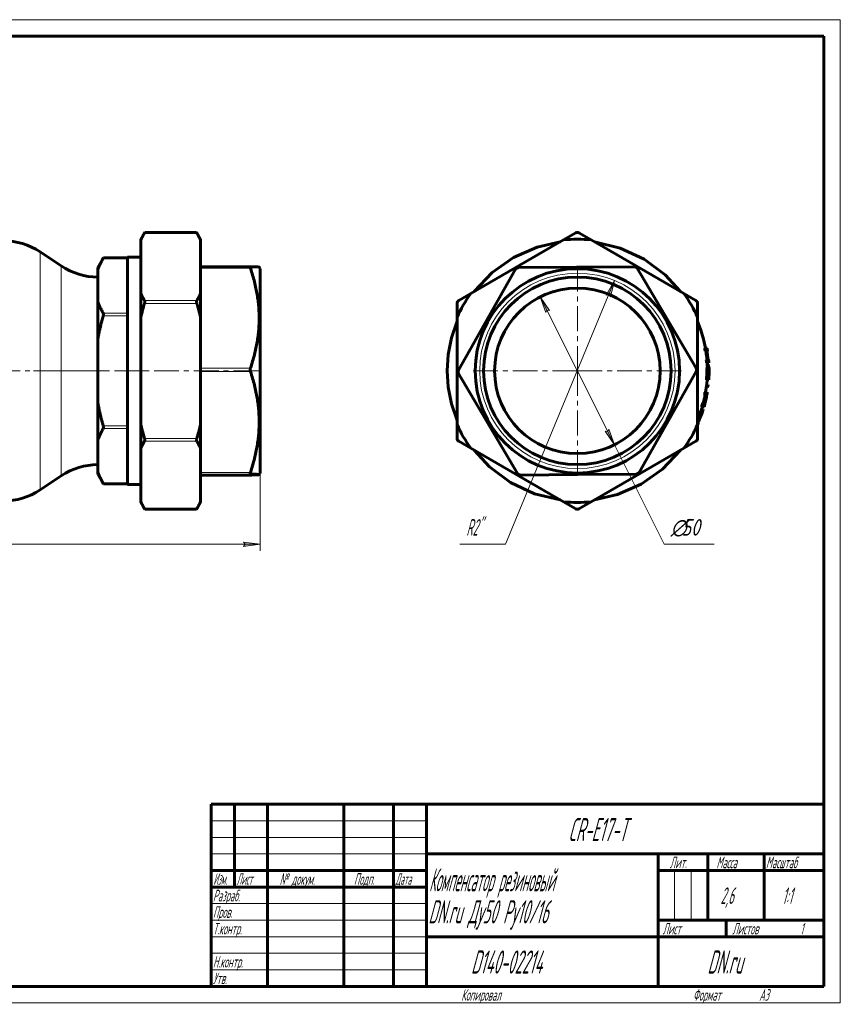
# Model space of a CAD drawing. Header units: millimetres. Extents: x 0 to 420, y 0 to 297.
# Tile 2 of 2: x 172 to 420, y 0 to 297. Entities that reach past the tile are written whole.
import ezdxf

# ---------------------------------------------------------------- set-up
doc = ezdxf.new("R2010")
doc.units = ezdxf.units.MM
for name, pattern in [('K5LT_AXLED', [12, 7.5, -1.5, 1.5, -1.5]), ('K5LT_BASIC', [0]), ('K5LT_THIN', [0])]:
    doc.linetypes.add(name, pattern=pattern)
doc.layers.add('Системный слой', color=7, linetype='Continuous')
doc.layers.add('Системный слой (1)', color=251, linetype='Continuous', true_color=0x6c6c6c)
doc.styles.add('KDIMTEXTSTYLE', font='GOST_AU.SHX', dxfattribs={"width": 0.96, "oblique": 15, "height": 5})
doc.styles.add('KTEXTSTYLE', font='GOST_AU.SHX', dxfattribs={"width": 0.56, "height": 5})
doc.dimstyles.new('KDIMSTYLE (1.00)', dxfattribs={"dimtxt": 5, "dimasz": 1, "dimexe": 2, "dimexo": 0, "dimgap": 1, "dimtad": 1, "dimtxsty": 'KDIMTEXTSTYLE', "dimsah": 1, "dimcen": 0, "dimdle": 1, "dimadec": 0, "dimazin": 0, "dimtfac": 0.667, "dimtmove": 0, "dimatfit": 3, "dimfxl": 1, "dimtvp": 1, "dimtolj": 1, "dimtzin": 0, "dimarcsym": 0})

# ---------------------------------------------------------------- blocks, each defined once
blk = doc.blocks.new('U1')
at = {"layer": 'Системный слой (1)', "color": 143, "linetype": 'K5LT_BASIC', "lineweight": 60, "true_color": 0x33acca}
for p, q in [((241.76, 222.3), (241.77, 222.32)), ((241.76, 222.28), (241.76, 222.3)), ((241.76, 222.27), (241.76, 222.28)), ((241.76, 222.24), (241.76, 222.27)), ((241.76, 222.27), (241.76, 222.27)), ((241.78, 222.13), (241.76, 222.24)), ((241.77, 222.32), (241.78, 222.37)), ((241.78, 222.37), (241.81, 222.39)), ((241.79, 222.07), (241.78, 222.13)), ((241.8, 222.03), (241.79, 222.07)), ((241.8, 222.02), (241.8, 222.03)), ((241.81, 222.01), (241.8, 222.02)), ((241.81, 222.39), (241.81, 222.39)), ((241.81, 222.39), (241.81, 222.39)), ((241.81, 222.39), (241.82, 222.39)), ((241.81, 222), (241.81, 222.01)), ((241.84, 221.9), (241.81, 222)), ((241.82, 222.39), (241.83, 222.4)), ((241.83, 222.4), (241.84, 222.4)), ((241.84, 222.4), (241.84, 222.4))]:
    blk.add_line(p, q, dxfattribs=at)
blk = doc.blocks.new('D0')
at = {"layer": 'Системный слой (1)'}
for points in [[(49.24, 138.56), (49.74, 139.22), (44.74, 138.56), (49.74, 137.9)], [(244.74, 138.56), (239.74, 139.22), (240.24, 138.56), (239.74, 137.9)]]:
    blk.add_hatch(color=7, dxfattribs=at).paths.add_polyline_path(points)
at = {"layer": 'Системный слой (1)', "color": 7, "linetype": 'K5LT_THIN', "lineweight": 18, "true_color": 0xffffff}
for p, q in [((44.74, 160.06), (44.74, 136.56)), ((244.74, 160.06), (244.74, 136.56)), ((44.74, 138.56), (49.74, 139.22)), ((49.74, 137.9), (44.74, 138.56)), ((49.74, 139.22), (49.24, 138.56)), ((49.24, 138.56), (49.74, 137.9)), ((240.24, 138.56), (239.74, 139.22)), ((239.74, 139.22), (244.74, 138.56)), ((244.74, 138.56), (239.74, 137.9)), ((239.74, 137.9), (240.24, 138.56))]:
    blk.add_line(p, q, dxfattribs=at)
blk.add_wipeout([(139.07, 139.56), (139.07, 146.94), (149.96, 146.94), (149.96, 139.56)]).dxf.layer = 'Системный слой (1)'
blk.add_line((44.74, 138.56), (244.74, 138.56), dxfattribs=at)
at = {"layer": 'Системный слой (1)', "color": 7, "insert": (139.07, 146.15), "char_height": 5, "attachment_point": 1, "style": 'KTEXTSTYLE'}
blk.add_mtext('\\H5.0;\\W1.000;\\Q15;\\Q15;\\W0.960;200', dxfattribs=at)
blk = doc.blocks.new('KDIMARROW_01')
at = {"layer": 'Системный слой'}
blk.add_hatch(color=0, dxfattribs=at).paths.add_polyline_path([(0, 0), (-5, 0.66), (-4.5, 0), (-5, -0.66)])
at = {"layer": 'Системный слой', "color": 0, "linetype": 'K5LT_THIN', "lineweight": 18}
for p, q in [((-4.5, 0), (-5, 0.66)), ((-5, 0.66), (0, 0)), ((0, 0), (-5, -0.66)), ((-5, -0.66), (-4.5, 0))]:
    blk.add_line(p, q, dxfattribs=at)
at = {"layer": 'Системный слой (1)', "color": 0, "linetype": 'K5LT_THIN', "lineweight": 18}
blk.add_line((340.57, 190.92), (339.57, 190.92), dxfattribs=at)
blk = doc.blocks.new('U2')
at = {"layer": 'Системный слой (1)', "color": 143, "linetype": 'K5LT_BASIC', "lineweight": 60, "true_color": 0x33acca}
for p, q in [((379.77, 197.78), (379.81, 197.51)), ((379.81, 197.51), (379.86, 197.24)), ((379.86, 197.24), (379.9, 196.97)), ((380.23, 194.18), (380.25, 193.91)), ((380.25, 193.91), (380.27, 193.64)), ((380.27, 193.64), (380.29, 193.37))]:
    blk.add_line(p, q, dxfattribs=at)
blk = doc.blocks.new('U3')
at = {"layer": 'Системный слой (1)', "color": 143, "linetype": 'K5LT_BASIC', "lineweight": 60, "true_color": 0x33acca}
for p, q in [((380.04, 192.96), (380.11, 192.65)), ((380.11, 192.65), (380.18, 192.35)), ((380.18, 192.35), (380.23, 192.05))]:
    blk.add_line(p, q, dxfattribs=at)
blk = doc.blocks.new('U4')
at = {"layer": 'Системный слой (1)', "color": 143, "linetype": 'K5LT_BASIC', "lineweight": 60, "true_color": 0x33acca}
for p, q in [((376.9, 176.47), (376.96, 176.61)), ((376.96, 176.62), (376.97, 176.64)), ((376.96, 176.61), (376.96, 176.62)), ((376.97, 176.64), (376.98, 176.68)), ((376.98, 176.68), (377.01, 176.75)), ((377.01, 176.75), (377.07, 176.9)), ((377.07, 176.9), (377.11, 176.98)), ((377.11, 176.98), (377.13, 177.03)), ((377.13, 177.03), (377.14, 177.05)), ((377.14, 177.07), (377.15, 177.08)), ((377.14, 177.05), (377.14, 177.07)), ((377.15, 177.08), (377.16, 177.11)), ((377.16, 177.11), (377.17, 177.14)), ((377.17, 177.14), (377.19, 177.19)), ((377.19, 177.19), (377.22, 177.26)), ((377.22, 177.26), (377.26, 177.35)), ((377.26, 177.35), (377.27, 177.37)), ((377.27, 177.37), (377.28, 177.39)), ((377.28, 177.39), (377.3, 177.45)), ((377.3, 177.45), (377.35, 177.57)), ((377.35, 177.57), (377.43, 177.75)), ((377.43, 177.75), (377.52, 177.98))]:
    blk.add_line(p, q, dxfattribs=at)
blk = doc.blocks.new('U5')
at = {"layer": 'Системный слой (1)', "color": 143, "linetype": 'K5LT_BASIC', "lineweight": 60, "true_color": 0x33acca}
for p, q in [((380.35, 191.69), (380.36, 191.36)), ((380.36, 191.36), (380.36, 191.03)), ((380.36, 191.03), (380.36, 190.7)), ((380.29, 188.51), (380.27, 188.24)), ((380.3, 188.78), (380.29, 188.51)), ((380.32, 189.05), (380.3, 188.78))]:
    blk.add_line(p, q, dxfattribs=at)
blk = doc.blocks.new('U6')
at = {"layer": 'Системный слой (1)', "color": 143, "linetype": 'K5LT_BASIC', "lineweight": 60, "true_color": 0x33acca}
for p, q in [((328.42, 228.29), (335.37, 229.87)), ((345.77, 229.87), (353.5, 228.03)), ((321.32, 225.18), (328.42, 228.29)), ((353.5, 228.03), (360.72, 224.66)), ((314.89, 220.66), (321.32, 225.18)), ((360.72, 224.66), (367.1, 219.91)), ((309.44, 214.9), (314.89, 220.66)), ((367.1, 219.91), (371.7, 214.9)), ((302.56, 200.86), (304.24, 205.89)), ((376.9, 205.89), (377.9, 203.2)), ((377.9, 203.2), (378.68, 200.49)), ((301.59, 195.82), (302.56, 200.86)), ((378.68, 200.49), (379.26, 197.78)), ((379.39, 196.97), (379.53, 196.03)), ((301.28, 190.92), (301.59, 195.82)), ((379.53, 196.03), (379.64, 195.1)), ((379.64, 195.1), (379.73, 194.18)), ((379.79, 193.37), (379.81, 192.93)), ((301.59, 186.03), (301.28, 190.92)), ((379.81, 192.93), (379.83, 192.49)), ((379.83, 192.49), (379.85, 192.05)), ((379.77, 188.24), (379.66, 186.99)), ((302.56, 180.99), (301.59, 186.03)), ((379.52, 185.73), (379.33, 184.46)), ((379.66, 186.99), (379.52, 185.73)), ((379.06, 183.02), (378.99, 182.67)), ((379.13, 183.36), (379.06, 183.02)), ((379.19, 183.7), (379.13, 183.36)), ((304.24, 175.96), (302.56, 180.99)), ((378.17, 179.5), (378.07, 179.21)), ((378.25, 179.8), (378.17, 179.5)), ((378.34, 180.09), (378.25, 179.8)), ((314.04, 161.94), (309.44, 166.95)), ((371.7, 166.95), (366.25, 161.19)), ((320.42, 157.19), (314.04, 161.94)), ((366.25, 161.19), (359.82, 156.67)), ((327.65, 153.82), (320.42, 157.19)), ((359.82, 156.67), (352.72, 153.56)), ((335.37, 151.98), (327.65, 153.82)), ((352.72, 153.56), (345.77, 151.98))]:
    blk.add_line(p, q, dxfattribs=at)
blk = doc.blocks.new('U7')
at = {"layer": 'Системный слой (1)', "color": 143, "linetype": 'K5LT_BASIC', "lineweight": 60, "true_color": 0x33acca}
for p, q in [((379.2, 181.73), (378.97, 181.25)), ((379.37, 182.21), (379.2, 181.73)), ((379.5, 182.67), (379.37, 182.21)), ((379.56, 183.01), (379.5, 182.67)), ((379.5, 182.67), (379.5, 182.67)), ((379.59, 183.35), (379.56, 183.01)), ((379.6, 183.7), (379.59, 183.35))]:
    blk.add_line(p, q, dxfattribs=at)
blk = doc.blocks.new('U8')
at = {"layer": 'Системный слой (1)', "color": 143, "linetype": 'K5LT_BASIC', "lineweight": 60, "true_color": 0x33acca}
for p, q in [((379.83, 184.46), (379.79, 184.21)), ((379.38, 182.13), (379.32, 181.86)), ((379.44, 182.4), (379.38, 182.13)), ((379.5, 182.67), (379.44, 182.4)), ((379.75, 183.95), (379.7, 183.7)), ((379.79, 184.21), (379.75, 183.95)), ((378.93, 180.35), (378.86, 180.09)), ((379, 180.6), (378.93, 180.35)), ((379.07, 180.85), (379, 180.6))]:
    blk.add_line(p, q, dxfattribs=at)
blk = doc.blocks.new('U9')
at = {"layer": 'Системный слой (1)', "color": 143, "linetype": 'K5LT_BASIC', "lineweight": 60, "true_color": 0x33acca}
for p, q in [((378.34, 178.63), (378.2, 178.3)), ((378.4, 178.77), (378.34, 178.63)), ((378.43, 178.83), (378.4, 178.77)), ((378.44, 178.86), (378.43, 178.83)), ((378.45, 178.87), (378.44, 178.86)), ((378.46, 178.9), (378.45, 178.88)), ((378.45, 178.88), (378.45, 178.87)), ((378.48, 178.94), (378.46, 178.9)), ((378.49, 178.97), (378.48, 178.94)), ((378.5, 178.98), (378.49, 178.97)), ((378.51, 179), (378.5, 179)), ((378.5, 179), (378.5, 178.98)), ((378.52, 179.03), (378.51, 179.02)), ((378.51, 179.02), (378.51, 179.01)), ((378.51, 179.01), (378.51, 179.01)), ((378.51, 179.01), (378.51, 179)), ((378.54, 179.07), (378.52, 179.04)), ((378.52, 179.04), (378.52, 179.03)), ((378.55, 179.1), (378.54, 179.07)), ((378.56, 179.12), (378.55, 179.1)), ((378.6, 179.21), (378.56, 179.13)), ((378.56, 179.13), (378.56, 179.13)), ((378.56, 179.13), (378.56, 179.12)), ((378.6, 179.21), (378.6, 179.21)), ((378.6, 179.21), (378.6, 179.21)), ((378.6, 179.21), (378.6, 179.21)), ((378.1, 178.07), (378.06, 177.98)), ((378.13, 178.16), (378.1, 178.07)), ((378.15, 178.2), (378.13, 178.16)), ((378.16, 178.23), (378.15, 178.2)), ((378.17, 178.24), (378.16, 178.23)), ((378.2, 178.3), (378.17, 178.24))]:
    blk.add_line(p, q, dxfattribs=at)
blk = doc.blocks.new('U10')
at = {"layer": 'Системный слой (1)', "color": 143, "linetype": 'K5LT_BASIC', "lineweight": 60, "true_color": 0x33acca}
for p, q in [((380.36, 190.86), (380.36, 190.81)), ((380.36, 190.81), (380.36, 190.76)), ((380.36, 190.76), (380.36, 190.7)), ((380.36, 190.7), (380.36, 190.65)), ((380.36, 190.65), (380.36, 190.64)), ((380.36, 190.64), (380.36, 190.64)), ((380.36, 190.64), (380.36, 190.64)), ((380.36, 190.64), (380.36, 190.62)), ((380.36, 190.62), (380.36, 190.6)), ((380.36, 190.6), (380.36, 190.57)), ((380.36, 190.57), (380.36, 190.57)), ((380.36, 190.57), (380.36, 190.56)), ((380.36, 190.56), (380.36, 190.55)), ((380.36, 190.55), (380.36, 190.54)), ((380.36, 190.54), (380.36, 190.51)), ((380.36, 190.51), (380.36, 190.46)), ((380.36, 190.46), (380.36, 190.46)), ((380.36, 190.46), (380.36, 190.46)), ((380.36, 190.46), (380.36, 190.45)), ((380.36, 190.45), (380.36, 190.44)), ((380.36, 190.44), (380.36, 190.42)), ((380.36, 190.42), (380.36, 190.42)), ((380.36, 190.42), (380.36, 190.42)), ((380.36, 190.42), (380.36, 190.42)), ((380.36, 190.42), (380.36, 190.41)), ((380.36, 190.41), (380.36, 190.41)), ((380.36, 190.41), (380.36, 190.4)), ((380.36, 190.4), (380.36, 190.39)), ((380.36, 190.39), (380.36, 190.39)), ((380.36, 190.39), (380.36, 190.39)), ((380.36, 190.39), (380.36, 190.39)), ((380.36, 190.39), (380.36, 190.39)), ((380.36, 190.39), (380.36, 190.38)), ((380.36, 190.38), (380.36, 190.38)), ((380.36, 190.38), (380.36, 190.37)), ((380.36, 190.37), (380.36, 190.36)), ((380.36, 190.36), (380.36, 190.33)), ((380.35, 189.85), (380.34, 189.77)), ((380.34, 189.77), (380.34, 189.76)), ((380.36, 190.28), (380.35, 190.17)), ((380.35, 190.17), (380.35, 190.07)), ((380.35, 190.07), (380.35, 190.02)), ((380.35, 190.02), (380.35, 190.02)), ((380.35, 190.02), (380.35, 190)), ((380.35, 190), (380.35, 189.97)), ((380.35, 189.97), (380.35, 189.94)), ((380.35, 189.94), (380.35, 189.9)), ((380.35, 189.9), (380.35, 189.85)), ((380.36, 190.33), (380.36, 190.28))]:
    blk.add_line(p, q, dxfattribs=at)
blk = doc.blocks.new('U11')
at = {"layer": 'Системный слой (1)', "color": 143, "linetype": 'K5LT_BASIC', "lineweight": 60, "true_color": 0x33acca}
for p, q in [((378.42, 178.64), (378.33, 178.36)), ((378.51, 178.92), (378.42, 178.64)), ((378.6, 179.21), (378.51, 178.92)), ((376.98, 174.86), (376.9, 174.69)), ((377.05, 175.04), (376.98, 174.86)), ((377.13, 175.22), (377.05, 175.04))]:
    blk.add_line(p, q, dxfattribs=at)
blk = doc.blocks.new('U12')
at = {"layer": 'Системный слой (1)', "color": 30, "linetype": 'K5LT_AXLED', "lineweight": 18, "true_color": 0xff8000}
for q in [(340.57, 223.79), (307.7, 190.92), (373.44, 190.92), (340.57, 158.06)]:
    blk.add_line((340.57, 190.92), q, dxfattribs=at)
blk = doc.blocks.new('D1')
at = {"layer": 'Системный слой (1)'}
for points in [[(332.21, 209.11), (329.39, 213.28), (331.03, 208.52), (331.4, 209.26)], [(351.76, 168.57), (350.11, 173.33), (349.74, 172.59), (348.93, 172.74)]]:
    blk.add_hatch(color=7, dxfattribs=at).paths.add_polyline_path(points)
at = {"layer": 'Системный слой (1)', "color": 7, "linetype": 'K5LT_THIN', "lineweight": 18, "true_color": 0xffffff}
for p, q in [((329.39, 213.28), (332.21, 209.11)), ((331.03, 208.52), (329.39, 213.28)), ((329.39, 213.28), (351.76, 168.57)), ((331.4, 209.26), (331.03, 208.52)), ((332.21, 209.11), (331.4, 209.26)), ((351.76, 168.57), (348.93, 172.74)), ((348.93, 172.74), (349.74, 172.59)), ((349.74, 172.59), (350.11, 173.33)), ((350.11, 173.33), (351.76, 168.57)), ((351.76, 168.57), (366.77, 138.56))]:
    blk.add_line(p, q, dxfattribs=at)
blk.add_wipeout([(368.77, 139.56), (368.77, 146.94), (379.4, 146.94), (379.4, 139.56)]).dxf.layer = 'Системный слой (1)'
blk.add_line((366.77, 138.56), (381.85, 138.56), dxfattribs=at)
at = {"layer": 'Системный слой (1)', "color": 7, "char_height": 5, "attachment_point": 1, "style": 'KTEXTSTYLE'}
for s, insert in [('\\H5.0;\\W1.000;\\Q15;\\Q15;\\W0.960;∅', (368.77, 146.15)), ('\\H5.0;\\W1.000;\\Q15;\\Q15;\\W0.960;50', (372.07, 146.15))]:
    blk.add_mtext(s, dxfattribs=dict(at, insert=insert))
blk = doc.blocks.new('U13')
at = {"layer": 'Системный слой (1)'}
blk.add_hatch(color=7, dxfattribs=at).paths.add_polyline_path([(350.54, 213.31), (351.84, 218.19), (349.32, 213.82), (350.12, 214.03)])
at = {"layer": 'Системный слой (1)', "color": 7, "linetype": 'K5LT_THIN', "lineweight": 18, "true_color": 0xffffff}
for p, q in [((318.92, 138.56), (351.84, 218.19)), ((349.32, 213.82), (351.84, 218.19)), ((351.84, 218.19), (350.54, 213.31)), ((350.12, 214.03), (349.32, 213.82)), ((350.54, 213.31), (350.12, 214.03)), ((318.92, 138.56), (305.03, 138.56))]:
    blk.add_line(p, q, dxfattribs=at)
at = {"layer": 'Системный слой (1)', "color": 7, "insert": (307.03, 146.15), "char_height": 5, "attachment_point": 1, "style": 'KTEXTSTYLE'}
blk.add_mtext('\\H5.0;\\W1.000;\\Q15;\\Q15;\\W0.560;R2"', dxfattribs=at)
blk = doc.blocks.new('U14')
at = {"color": 7, "linetype": 'K5LT_THIN', "lineweight": 18, "true_color": 0xffffff}
for p, q in [((0, 297), (420, 297)), ((420, 297), (420, 0)), ((230, 55), (295, 55)), ((230, 50), (295, 50)), ((230, 45), (295, 45)), ((369.96, 25), (369.96, 40)), ((374.98, 25), (374.98, 40)), ((230, 30), (295, 30)), ((230, 25), (295, 25)), ((230, 20), (295, 20)), ((230, 15), (295, 15)), ((230, 10), (295, 10)), ((420, 0), (0, 0))]:
    blk.add_line(p, q, dxfattribs=at)
at = {"color": 143, "linetype": 'K5LT_BASIC', "lineweight": 60, "true_color": 0x33acca}
for p, q in [((20, 292), (415, 292)), ((415, 292), (415, 5)), ((230, 60), (415, 60)), ((230, 5), (230, 60)), ((237, 35), (237, 60)), ((247, 5), (247, 60)), ((270, 5), (270, 60)), ((285, 5), (285, 60)), ((295, 5), (295, 60)), ((295, 45), (415, 45)), ((365, 5), (365, 45)), ((380, 25), (380, 45)), ((397, 25), (397, 45)), ((230, 40), (295, 40)), ((365, 40), (380, 40)), ((380, 40), (415, 40)), ((230, 35), (295, 35)), ((365, 25), (415, 25)), ((385.57, 20), (385.57, 25)), ((295, 20), (365, 20)), ((365, 20), (415, 20)), ((415, 5), (20, 5))]:
    blk.add_line(p, q, dxfattribs=at)
at = {"color": 7, "attachment_point": 1, "style": 'KTEXTSTYLE'}
for s, insert, char_height in [('\\H5.0;\\W1.000;\\Q15;\\Q15;\\W0.560;\\H7.00;CR-E17-T', (337.8, 55.86), 7), ('\\H5.0;\\W1.000;\\Q15;\\Q15;\\W0.560;\\H3.50;Лит.', (368.47, 44.18), 3.5), ('\\H5.0;\\W1.000;\\Q15;\\Q15;\\W0.560;\\H3.50;Масса', (382.58, 44.18), 3.5), ('\\H5.0;\\W1.000;\\Q15;\\Q15;\\W0.540;\\H3.50;Масштаб', (397.52, 44.18), 3.5), ('\\H5.0;\\W1.000;\\Q15;\\Q15;\\W0.458;\\H3.50;Изм.', (230.62, 39.18), 3.5), ('\\H5.0;\\W1.000;\\Q15;\\Q15;\\W0.467;\\H3.50;Лист', (237.61, 39.18), 3.5), ('\\H5.0;\\W1.000;\\Q15;\\Q15;\\W0.560;\\H3.50;№ докум.', (250.63, 39.18), 3.5), ('\\H5.0;\\W1.000;\\Q15;\\Q15;\\W0.560;\\H3.50;Подп.', (273.1, 39.18), 3.5), ('\\H5.0;\\W1.000;\\Q15;\\Q15;\\W0.467;\\H3.50;Дата', (285.61, 39.18), 3.5), ('\\H5.0;\\W1.000;\\Q15;\\Q15;\\W0.442;\\H7.00;Компенсатор резиновый', (295.78, 40.69), 7), ('\\H5.0;\\W1.000;\\Q15;\\Q15;\\W0.560;\\H3.50;Разраб.', (230.5, 34.18), 3.5), ('\\H5.0;\\W1.000;\\Q15;\\Q15;\\W0.560;2,6', (383.82, 34.9), 5), ('\\H5.0;\\W1.000;\\Q15;\\Q15;\\W0.560;{\\c16737820;1:1}', (402.44, 34.9), 5), ('\\H5.0;\\W1.000;\\Q15;\\Q15;\\W0.533;\\H7.00;DN.ru Ду50 Ру10/16', (295.56, 31.02), 7), ('\\H5.0;\\W1.000;\\Q15;\\Q15;\\W0.560;\\H3.50;Пров.', (230.5, 29.18), 3.5), ('\\H5.0;\\W1.000;\\Q15;\\Q15;\\W0.560;\\H3.50;Т.контр.', (230.5, 24.18), 3.5), ('\\H5.0;\\W1.000;\\Q15;\\Q15;\\W0.560;\\H3.50;Лист', (366.32, 24.18), 3.5), ('\\H5.0;\\W1.000;\\Q15;\\Q15;\\W0.560;\\H3.50;Листов', (387.36, 24.18), 3.5), ('\\H5.0;\\W1.000;\\Q15;\\Q15;\\W0.560;\\H3.50;1', (407.91, 24.18), 3.5), ('\\H5.0;\\W1.000;\\Q15;\\Q15;\\W0.560;\\H7.00;D140-02214', (308.45, 15.86), 7), ('\\H5.0;\\W1.000;\\Q15;\\Q15;\\W0.560;\\H7.00;DN.ru', (379.84, 15.86), 7), ('\\H5.0;\\W1.000;\\Q15;\\Q15;\\W0.560;\\H3.50;Н.контр.', (230.5, 14.18), 3.5), ('\\H5.0;\\W1.000;\\Q15;\\Q15;\\W0.560;\\H3.50;Утв.', (230.5, 9.18), 3.5), ('\\H5.0;\\W1.000;\\Q15;\\Q15;\\W0.560;\\H3.50;Копировал', (305.5, 4.18), 3.5), ('\\H5.0;\\W1.000;\\Q15;\\Q15;\\W0.560;\\H3.50;Формат', (375.5, 4.18), 3.5), ('\\H5.0;\\W1.000;\\Q15;\\Q15;\\W0.560;\\H3.50;A3', (395.5, 4.18), 3.5)]:
    blk.add_mtext(s, dxfattribs=dict(at, insert=insert, char_height=char_height))

msp = doc.modelspace()

# ---------------------------------------------------------------- linework, layer by layer
at = {"layer": 'Системный слой (1)', "color": 143, "linetype": 'K5LT_BASIC', "lineweight": 60, "true_color": 0x33acca}
for p, q in [((208.738, 230.692), (209.908, 232.718)), ((209.908, 232.718), (209.832, 232.584)), ((225.568, 232.718), (209.908, 232.718)), ((225.644, 232.584), (225.568, 232.718)), ((226.738, 230.692), (225.568, 232.718)), ((336.416, 230.474), (340.071, 232.584)), ((341.071, 232.584), (344.726, 230.474)), ((208.738, 230.474), (208.738, 230.692)), ((208.738, 214.298), (208.738, 230.474)), ((226.738, 230.692), (226.738, 230.474)), ((226.738, 214.298), (226.738, 230.474)), ((336.416, 230.474), (308.398, 214.298)), ((372.744, 214.298), (344.726, 230.474)), ((184.7, 222.612), (178.332, 226.857)), ((195.738, 222.154), (197.438, 225.098)), ((197.438, 225.098), (197.363, 224.964)), ((204.738, 225.098), (197.438, 225.098)), ((204.738, 156.597), (204.738, 225.253)), ((208.738, 225.253), (204.738, 225.253)), ((195.738, 221.452), (195.738, 222.154)), ((195.738, 221.452), (195.738, 211.89)), ((241.836, 222.397), (226.738, 222.397)), ((244.738, 221.792), (244.471, 222.254)), ((244.738, 221.792), (244.738, 160.058)), ((304.682, 191.127), (321.939, 221.599)), ((322.801, 222.106), (357.82, 222.397)), ((358.69, 221.905), (376.451, 191.723)), ((208.738, 207.102), (208.738, 214.298)), ((226.738, 214.298), (226.738, 207.102)), ((304.743, 212.188), (308.398, 214.298)), ((372.744, 214.298), (376.399, 212.188)), ((195.738, 200.486), (195.738, 211.89)), ((304.243, 207.102), (304.243, 211.322)), ((376.899, 211.322), (376.899, 207.102)), ((208.738, 174.748), (208.738, 207.102)), ((226.738, 174.748), (226.738, 207.102)), ((304.243, 207.102), (304.243, 174.748)), ((376.899, 174.748), (376.899, 207.102)), ((195.738, 200.486), (195.738, 181.363)), ((379.571, 197.781), (379.058, 197.781)), ((379.705, 196.971), (379.194, 196.971)), ((379.767, 197.781), (379.571, 197.781)), ((379.705, 196.971), (379.9, 196.971)), ((380.035, 194.178), (379.528, 194.178)), ((380.094, 193.367), (379.588, 193.367)), ((380.229, 194.178), (380.035, 194.178)), ((380.094, 193.367), (380.287, 193.367)), ((376.46, 190.723), (359.202, 160.251)), ((380.043, 192.957), (379.809, 192.957)), ((380.314, 192.052), (379.813, 192.052)), ((380.361, 190.861), (380.276, 190.861)), ((322.452, 159.945), (304.691, 190.127)), ((380.077, 188.236), (379.571, 188.236)), ((380.077, 188.236), (380.271, 188.236)), ((380.318, 189.046), (380.209, 189.046)), ((379.637, 184.459), (379.126, 184.459)), ((379.926, 185.853), (379.533, 185.853)), ((379.833, 184.459), (379.637, 184.459)), ((380.04, 186.832), (379.648, 186.832)), ((379.505, 183.703), (378.991, 183.703)), ((379.505, 183.703), (379.701, 183.703)), ((195.738, 169.96), (195.738, 181.363)), ((378.598, 179.214), (378.076, 179.214)), ((378.659, 180.094), (378.134, 180.094)), ((378.968, 181.246), (378.447, 181.246)), ((378.659, 180.094), (378.86, 180.094)), ((379.065, 180.851), (378.968, 180.851)), ((378.057, 177.979), (377.524, 177.979)), ((208.738, 167.552), (208.738, 174.748)), ((226.738, 174.748), (226.738, 167.552)), ((304.243, 170.528), (304.243, 174.748)), ((376.899, 174.748), (376.899, 170.528)), ((377.129, 175.215), (377.012, 175.215)), ((195.738, 169.96), (195.738, 160.398)), ((308.398, 167.552), (304.743, 169.662)), ((376.399, 169.662), (372.744, 167.552)), ((208.738, 151.376), (208.738, 167.552)), ((226.738, 151.376), (226.738, 167.552)), ((308.398, 167.552), (336.416, 151.376)), ((344.726, 151.376), (372.744, 167.552)), ((184.7, 159.238), (178.332, 154.993)), ((195.738, 159.696), (195.738, 160.398)), ((195.738, 159.696), (197.438, 156.752)), ((241.836, 159.452), (226.738, 159.452)), ((241.836, 159.452), (241.839, 159.452)), ((244.738, 160.058), (244.471, 159.596)), ((340.571, 159.596), (323.322, 159.452)), ((358.341, 159.743), (340.571, 159.596)), ((197.363, 156.886), (197.438, 156.752)), ((204.738, 156.752), (197.438, 156.752)), ((208.738, 156.597), (204.738, 156.597)), ((208.738, 151.158), (208.738, 151.376)), ((208.738, 151.158), (209.908, 149.132)), ((209.832, 149.266), (209.908, 149.132)), ((225.568, 149.132), (209.908, 149.132)), ((226.738, 151.158), (225.568, 149.132)), ((225.568, 149.132), (225.644, 149.266)), ((226.738, 151.376), (226.738, 151.158)), ((340.071, 149.266), (336.416, 151.376)), ((344.726, 151.376), (341.071, 149.266))]:
    msp.add_line(p, q, dxfattribs=at)
at = {"layer": 'Системный слой (1)', "color": 7, "linetype": 'K5LT_THIN', "lineweight": 18, "true_color": 0xffffff}
for p, q in [((209.832, 232.584), (225.644, 232.584)), ((178.332, 154.993), (178.332, 226.857)), ((197.363, 224.964), (204.738, 224.964)), ((184.7, 222.612), (184.7, 159.238)), ((226.738, 221.905), (241.839, 221.905)), ((225.644, 212.188), (209.832, 212.188)), ((209.832, 211.322), (225.644, 211.322)), ((204.738, 208.378), (197.363, 208.378)), ((197.363, 207.512), (204.738, 207.512)), ((379.816, 196.709), (379.434, 196.709)), ((379.906, 195.572), (379.586, 195.572)), ((380.084, 194.44), (379.704, 194.44)), ((241.839, 191.723), (226.738, 191.723)), ((226.738, 190.723), (241.839, 190.723)), ((380.208, 191.36), (379.704, 191.36)), ((380.153, 189.808), (379.648, 189.808)), ((380.344, 189.758), (380.236, 189.758)), ((377.164, 175.794), (376.899, 175.794)), ((204.738, 174.338), (197.363, 174.338)), ((197.363, 173.472), (204.738, 173.472)), ((225.644, 170.528), (209.832, 170.528)), ((209.832, 169.662), (225.644, 169.662)), ((241.839, 160.251), (226.738, 160.251)), ((226.738, 159.743), (241.839, 159.743)), ((241.839, 159.452), (226.738, 159.452)), ((204.738, 156.886), (197.363, 156.886)), ((225.644, 149.266), (209.832, 149.266))]:
    msp.add_line(p, q, dxfattribs=at)
at = {"layer": 'Системный слой (1)', "color": 30, "linetype": 'K5LT_AXLED', "lineweight": 18, "true_color": 0xff8000}
for p, q in [((44.738, 190.925), (244.738, 190.925)), ((197.738, 190.925), (176.332, 190.925)), ((210.738, 190.925), (202.738, 190.925)), ((244.738, 190.925), (239.763, 190.925))]:
    msp.add_line(p, q, dxfattribs=at)
at = {"layer": 'Системный слой (1)', "color": 143, "linetype": 'K5LT_BASIC', "lineweight": 60, "true_color": 0x33acca}
for radius in [30.867, 28.328, 25]:
    msp.add_circle((340.571, 190.925), radius, dxfattribs=at)
at = {"layer": 'Системный слой (1)', "color": 7, "linetype": 'K5LT_THIN', "lineweight": 18, "true_color": 0xffffff}
msp.add_circle((340.571, 190.925), 29.5, dxfattribs=at)
at = {"layer": 'Системный слой (1)', "color": 143, "linetype": 'K5LT_BASIC', "lineweight": 60, "true_color": 0x33acca}
for centre, radius, start, end in [((340.571, 231.718), 1, 60, 120), ((167.238, 210.216), 20, 56.30993, 123.69007), ((340.571, 190.925), 39.767, 84.00315, 95.99685), ((195.794, 239.253), 20, 236.30993, 269.84097), ((322.81, 221.106), 1, 90.47619, 150.47619), ((357.828, 221.397), 1, 30.47619, 90.47619), ((340.571, 190.925), 39.767, 144.00315, 155.99685), ((340.571, 190.925), 39.767, 24.00315, 35.99685), ((305.243, 211.322), 1, 120, 180), ((375.899, 211.322), 1, 0, 60), ((340.571, 190.925), 39.093, 8.8964, 10.10111), ((340.571, 190.925), 39.598, 8.78207, 9.971), ((340.571, 190.925), 39.093, 3.58144, 4.7728), ((340.571, 190.925), 39.598, 3.53572, 4.71181), ((305.552, 190.634), 1, 150.47619, 210.47619), ((375.589, 191.216), 1, 330.47619, 30.47619), ((340.571, 190.925), 39.093, 356.05571, 358.3625), ((340.571, 190.925), 39.598, 356.10607, 358.38338), ((340.571, 190.925), 39.683, 357.28688, 358.4511), ((340.571, 190.925), 39.79, 357.29421, 358.31998), ((340.571, 190.925), 39.093, 349.35403, 350.47991), ((340.571, 190.925), 39.598, 349.49131, 350.6024), ((340.571, 190.925), 39.68, 352.65666, 354.07949), ((340.571, 190.925), 39.093, 343.91593, 345.66535), ((340.571, 190.925), 39.598, 344.12645, 345.85195), ((340.571, 190.925), 39.598, 336.55186, 337.53475), ((340.571, 190.925), 39.683, 336.679, 337.64706), ((340.571, 190.925), 39.767, 204.00315, 215.99685), ((340.571, 190.925), 39.767, 324.00315, 335.99685), ((305.243, 170.528), 1, 180, 240), ((375.899, 170.528), 1, 300, 0), ((195.794, 142.597), 20, 90.15903, 123.69007), ((323.314, 160.452), 1, 210.47619, 270.47619), ((358.332, 160.743), 1, 270.47619, 330.47619), ((167.238, 171.634), 20, 236.30993, 303.69007), ((340.571, 190.925), 39.767, 264.00315, 275.99685), ((340.571, 150.132), 1, 240, 300)]:
    msp.add_arc(centre, radius, start, end, dxfattribs=at)
for points, weights in [([(209.832, 232.584), (209.222, 231.505), (208.738, 230.474)], [1.00548454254, 1.00408777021, 1]), ([(226.738, 230.474), (226.254, 231.505), (225.644, 232.584)], [1, 1.00408777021, 1.00548454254]), ([(197.363, 224.964), (196.332, 223.132), (195.738, 221.452)], [1.01355742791, 1.01263810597, 1]), ([(241.839, 222.397), (244.433, 222.321), (244.471, 222.254)], [1.02928015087, 1.10301491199, 1.10419119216]), ([(241.839, 191.723), (246.771, 206.814), (241.839, 221.905)], [1.02928015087, 1.17914037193, 1.02928015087]), ([(208.738, 214.298), (209.222, 213.267), (209.832, 212.188)], [1, 1.00408777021, 1.00548454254]), ([(225.644, 212.188), (226.254, 213.267), (226.738, 214.298)], [1.00548454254, 1.00408777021, 1]), ([(195.738, 211.89), (196.332, 210.21), (197.363, 208.378)], [1, 1.01263810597, 1.01355742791]), ([(209.832, 211.322), (209.222, 209.162), (208.738, 207.102)], [1.00548454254, 1.00408777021, 1]), ([(226.738, 207.102), (226.254, 209.162), (225.644, 211.322)], [1, 1.00408777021, 1.00548454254]), ([(197.363, 207.512), (196.332, 203.848), (195.738, 200.486)], [1.01355742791, 1.01263810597, 1]), ([(241.839, 160.251), (246.771, 175.487), (241.839, 190.723)], [1.02928015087, 1.17914037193, 1.02928015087]), ([(195.738, 181.363), (196.332, 178.002), (197.363, 174.338)], [1, 1.01263810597, 1.01355742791]), ([(197.363, 173.472), (196.332, 171.64), (195.738, 169.96)], [1.01355742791, 1.01263810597, 1]), ([(208.738, 174.748), (209.222, 172.687), (209.832, 170.528)], [1, 1.00408777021, 1.00548454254]), ([(225.644, 170.528), (226.254, 172.687), (226.738, 174.748)], [1.00548454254, 1.00408777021, 1]), ([(209.832, 169.662), (209.222, 168.583), (208.738, 167.552)], [1.00548454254, 1.00408777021, 1]), ([(226.738, 167.552), (226.254, 168.583), (225.644, 169.662)], [1, 1.00408777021, 1.00548454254]), ([(195.738, 160.398), (196.332, 158.718), (197.363, 156.886)], [1, 1.01263810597, 1.01355742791]), ([(244.471, 159.596), (244.511, 159.665), (241.839, 159.743)], [1.10419119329, 1.10540557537, 1.02928015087]), ([(241.839, 159.452), (244.433, 159.529), (244.471, 159.596)], [1.02928015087, 1.10301494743, 1.10419119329]), ([(208.738, 151.376), (209.222, 150.345), (209.832, 149.266)], [1, 1.00408777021, 1.00548454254]), ([(225.644, 149.266), (226.254, 150.345), (226.738, 151.376)], [1.00548454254, 1.00408777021, 1])]:
    msp.add_rational_spline(points, weights, degree=2, dxfattribs=at)
for points, knots in [([(209.832, 212.188), (209.843, 212.168), (209.853, 212.147), (209.892, 212.042), (209.908, 211.936), (209.908, 211.707), (209.892, 211.573), (209.853, 211.4), (209.843, 211.36), (209.832, 211.322)], [0.43402336, 0.43402336, 0.43402336, 0.43402336, 0.44552927, 0.44552927, 0.48510035, 0.48510035, 0.52467143, 0.52467143, 0.53617734, 0.53617734, 0.53617734, 0.53617734]), ([(225.644, 211.322), (225.633, 211.36), (225.623, 211.4), (225.584, 211.573), (225.568, 211.707), (225.568, 211.936), (225.584, 212.042), (225.623, 212.147), (225.633, 212.168), (225.644, 212.188)], [0.76432545, 0.76432545, 0.76432545, 0.76432545, 0.77583137, 0.77583137, 0.81540245, 0.81540245, 0.85497352, 0.85497352, 0.86647944, 0.86647944, 0.86647944, 0.86647944]), ([(197.363, 208.378), (197.374, 208.358), (197.383, 208.337), (197.422, 208.233), (197.438, 208.126), (197.438, 207.897), (197.422, 207.763), (197.383, 207.589), (197.374, 207.55), (197.363, 207.512)], [0.4334305, 0.4334305, 0.4334305, 0.4334305, 0.44479798, 0.44479798, 0.48451156, 0.48451156, 0.52422515, 0.52422515, 0.53559262, 0.53559262, 0.53559262, 0.53559262]), ([(379.816, 196.709), (379.815, 196.661), (379.816, 196.605), (379.821, 196.473), (379.825, 196.399), (379.84, 196.201), (379.855, 196.018), (379.892, 195.693), (379.899, 195.632), (379.906, 195.572)], [-0.20437523, -0.20437523, -0.20437523, -0.20437523, -0.15221191, -0.15221191, -0.0985144, -0.0985144, -0.01833363, -0.01833363, 0, 0, 0, 0]), ([(379.874, 196.971), (379.864, 196.971), (379.851, 196.961), (379.833, 196.909), (379.823, 196.873), (379.818, 196.757), (379.817, 196.734), (379.816, 196.709)], [-0.17398996, -0.17398996, -0.17398996, -0.17398996, -0.07492498, -0.07492498, -0.01361458, -0.01361458, 0, 0, 0, 0]), ([(379.906, 195.572), (379.92, 195.453), (379.934, 195.333), (379.952, 195.201), (379.954, 195.186), (379.963, 195.121), (379.969, 195.076), (379.981, 194.996), (379.986, 194.96), (379.993, 194.913), (379.995, 194.898), (380, 194.869), (380.002, 194.855), (380.024, 194.722), (380.044, 194.616), (380.07, 194.495), (380.077, 194.466), (380.084, 194.44)], [-0.10649722, -0.10649722, -0.10649722, -0.10649722, -0.0848507, -0.0848507, -0.08202921, -0.08202921, -0.0727398, -0.0727398, -0.06397591, -0.06397591, -0.05976953, -0.05976953, -0.0551623, -0.0551623, -0.01462033, -0.01462033, 0, 0, 0, 0]), ([(380.084, 194.44), (380.107, 194.349), (380.128, 194.285), (380.166, 194.2), (380.184, 194.186), (380.197, 194.179), (380.201, 194.178), (380.204, 194.178)], [-0.10164471, -0.10164471, -0.10164471, -0.10164471, -0.06508373, -0.06508373, -0.02020095, -0.02020095, 0, 0, 0, 0]), ([(241.839, 190.723), (241.828, 190.757), (241.818, 190.792), (241.779, 190.953), (241.763, 191.092), (241.763, 191.356), (241.779, 191.495), (241.818, 191.655), (241.828, 191.69), (241.839, 191.723)], [0.1144973, 0.1144973, 0.1144973, 0.1144973, 0.12590385, 0.12590385, 0.1655772, 0.1655772, 0.20525055, 0.20525055, 0.2166571, 0.2166571, 0.2166571, 0.2166571]), ([(379.648, 189.808), (379.656, 190.087), (379.663, 190.403), (379.673, 190.737), (379.677, 190.866), (379.69, 191.145), (379.697, 191.255), (379.704, 191.36)], [0, 0, 0, 0, 0.08372556, 0.08372556, 0.10145891, 0.10145891, 0.11421639, 0.11421639, 0.11421639, 0.11421639]), ([(379.704, 191.36), (379.717, 191.535), (379.731, 191.683), (379.759, 191.903), (379.77, 191.956), (379.791, 192.034), (379.803, 192.052), (379.813, 192.052)], [0, 0, 0, 0, 0.06254019, 0.06254019, 0.11747812, 0.11747812, 0.19464984, 0.19464984, 0.19464984, 0.19464984]), ([(380.208, 191.36), (380.196, 191.179), (380.186, 190.983), (380.171, 190.557), (380.165, 190.27), (380.158, 189.974), (380.155, 189.89), (380.153, 189.808)], [-0.15193999, -0.15193999, -0.15193999, -0.15193999, -0.0890409, -0.0890409, -0.02483076, -0.02483076, 0, 0, 0, 0]), ([(380.314, 192.052), (380.306, 192.052), (380.297, 192.04), (380.278, 191.983), (380.269, 191.943), (380.259, 191.879), (380.258, 191.873), (380.256, 191.855), (380.254, 191.842), (380.249, 191.808), (380.247, 191.786), (380.24, 191.731), (380.236, 191.695), (380.229, 191.62), (380.226, 191.583), (380.221, 191.531), (380.22, 191.521), (380.216, 191.463), (380.212, 191.412), (380.208, 191.36)], [-0.29526577, -0.29526577, -0.29526577, -0.29526577, -0.19219305, -0.19219305, -0.10078171, -0.10078171, -0.09264767, -0.09264767, -0.07806199, -0.07806199, -0.06090891, -0.06090891, -0.0398145, -0.0398145, -0.02280058, -0.02280058, -0.01872009, -0.01872009, 0, 0, 0, 0]), ([(380.239, 189.852), (380.241, 189.919), (380.243, 189.981), (380.247, 190.126), (380.249, 190.201), (380.252, 190.302), (380.253, 190.335), (380.254, 190.384), (380.255, 190.402), (380.256, 190.43), (380.256, 190.441), (380.261, 190.583), (380.267, 190.708), (380.274, 190.821)], [-0.071834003, -0.071834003, -0.071834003, -0.071834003, -0.065207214, -0.065207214, -0.054461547, -0.054461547, -0.048099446, -0.048099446, -0.04371588, -0.04371588, -0.040553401, -0.040553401, 0, 0, 0, 0]), ([(380.274, 190.821), (380.278, 190.89), (380.283, 190.951), (380.291, 191.026), (380.293, 191.045), (380.297, 191.077), (380.299, 191.09), (380.301, 191.105), (380.302, 191.109), (380.303, 191.118), (380.304, 191.122), (380.312, 191.169), (380.319, 191.192), (380.328, 191.205), (380.33, 191.207), (380.332, 191.207)], [-0.081523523, -0.081523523, -0.081523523, -0.081523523, -0.064767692, -0.064767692, -0.057736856, -0.057736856, -0.051140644, -0.051140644, -0.048656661, -0.048656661, -0.045329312, -0.045329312, -0.012335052, -0.012335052, 0, 0, 0, 0]), ([(380.355, 191.688), (380.354, 191.731), (380.353, 191.774), (380.347, 191.93), (380.34, 191.999), (380.325, 192.046), (380.32, 192.052), (380.314, 192.052)], [-0.1248063, -0.1248063, -0.1248063, -0.1248063, -0.10148517, -0.10148517, -0.03193927, -0.03193927, 0, 0, 0, 0]), ([(380.332, 191.207), (380.338, 191.207), (380.343, 191.198), (380.35, 191.165), (380.352, 191.149), (380.354, 191.127), (380.354, 191.125), (380.355, 191.113), (380.356, 191.102), (380.36, 191.036), (380.361, 190.959), (380.361, 190.861)], [-0.093793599, -0.093793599, -0.093793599, -0.093793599, -0.0673534, -0.0673534, -0.050962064, -0.050962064, -0.048958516, -0.048958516, -0.040771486, -0.040771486, 0, 0, 0, 0]), ([(378.447, 181.246), (378.71, 181.73), (378.888, 182.217), (378.986, 182.674), (378.986, 182.674), (378.986, 182.674)], [14.29136874, 14.29136874, 14.29136874, 14.29136874, 14.59494351, 14.59494351, 14.59494912, 14.59494912, 14.59494912, 14.59494912]), ([(377.524, 177.979), (377.617, 178.192), (377.701, 178.384), (377.839, 178.692), (377.935, 178.902), (378.031, 179.109), (378.051, 179.151), (378.068, 179.192), (378.072, 179.202), (378.074, 179.208)], [0, 0, 0, 0, 0.08167629, 0.08167629, 0.15061786, 0.15061786, 0.18040728, 0.18040728, 0.19604768, 0.19604768, 0.19604768, 0.19604768]), ([(378.057, 177.979), (378.009, 177.864), (377.958, 177.742), (377.857, 177.497), (377.807, 177.376), (377.743, 177.22), (377.728, 177.183), (377.695, 177.102), (377.676, 177.057), (377.633, 176.949), (377.607, 176.885), (377.546, 176.733), (377.51, 176.643), (377.424, 176.431), (377.374, 176.307), (377.267, 176.043), (377.215, 175.918), (377.164, 175.794)], [-0.47070682, -0.47070682, -0.47070682, -0.47070682, -0.34612325, -0.34612325, -0.22880688, -0.22880688, -0.19673872, -0.19673872, -0.16389275, -0.16389275, -0.12699756, -0.12699756, -0.08548283, -0.08548283, -0.04029591, -0.04029591, 0, 0, 0, 0]), ([(377.272, 175.833), (377.308, 175.921), (377.341, 176.003), (377.41, 176.171), (377.445, 176.255), (377.505, 176.405), (377.532, 176.471), (377.574, 176.576), (377.591, 176.617), (377.619, 176.685), (377.63, 176.713), (377.641, 176.741), (377.643, 176.746), (377.645, 176.751), (377.646, 176.753), (377.737, 176.976), (377.824, 177.188), (377.915, 177.408), (377.923, 177.426), (377.93, 177.445)], [-0.12998455, -0.12998455, -0.12998455, -0.12998455, -0.12114547, -0.12114547, -0.11007563, -0.11007563, -0.0990137, -0.0990137, -0.08996266, -0.08996266, -0.08233664, -0.08233664, -0.08091162, -0.08091162, -0.08047435, -0.08047435, -0.00680112, -0.00680112, 0, 0, 0, 0]), ([(377.93, 177.445), (378.003, 177.619), (378.069, 177.774), (378.182, 178.037), (378.227, 178.137), (378.312, 178.326), (378.332, 178.369), (378.328, 178.369)], [-0.23450273, -0.23450273, -0.23450273, -0.23450273, -0.16941625, -0.16941625, -0.10425694, -0.10425694, 0, 0, 0, 0]), ([(197.363, 174.338), (197.374, 174.3), (197.383, 174.261), (197.422, 174.087), (197.438, 173.953), (197.438, 173.724), (197.422, 173.617), (197.383, 173.513), (197.374, 173.491), (197.363, 173.472)], [0.4334305, 0.4334305, 0.4334305, 0.4334305, 0.44479798, 0.44479798, 0.48451156, 0.48451156, 0.52422515, 0.52422515, 0.53559262, 0.53559262, 0.53559262, 0.53559262]), ([(209.832, 170.528), (209.843, 170.489), (209.853, 170.45), (209.892, 170.276), (209.908, 170.142), (209.908, 169.914), (209.892, 169.808), (209.853, 169.703), (209.843, 169.682), (209.832, 169.662)], [0.43402336, 0.43402336, 0.43402336, 0.43402336, 0.44552927, 0.44552927, 0.48510035, 0.48510035, 0.52467143, 0.52467143, 0.53617734, 0.53617734, 0.53617734, 0.53617734]), ([(225.644, 169.662), (225.633, 169.682), (225.623, 169.703), (225.584, 169.808), (225.568, 169.914), (225.568, 170.142), (225.584, 170.276), (225.623, 170.45), (225.633, 170.489), (225.644, 170.528)], [0.11407406, 0.11407406, 0.11407406, 0.11407406, 0.12557997, 0.12557997, 0.16515105, 0.16515105, 0.20472212, 0.20472212, 0.21622804, 0.21622804, 0.21622804, 0.21622804]), ([(241.839, 159.743), (241.828, 159.744), (241.818, 159.746), (241.779, 159.768), (241.763, 159.815), (241.763, 159.949), (241.779, 160.043), (241.818, 160.184), (241.828, 160.217), (241.839, 160.251)], [0.1144973, 0.1144973, 0.1144973, 0.1144973, 0.12590385, 0.12590385, 0.1655772, 0.1655772, 0.20525055, 0.20525055, 0.2166571, 0.2166571, 0.2166571, 0.2166571])]:
    msp.add_open_spline(points, degree=3, knots=knots, dxfattribs=at)
msp.add_open_spline([(378.968, 180.851), (379.124, 181.194), (379.239, 181.534), (379.315, 181.86)], degree=3, dxfattribs=at)

# ---------------------------------------------------------------- block references
at = {"layer": 'Системный слой (1)'}
for name in ['U6', 'U12', 'U1', 'U2', 'U3', 'U5', 'U10', 'U8', 'U7', 'U11', 'U9', 'U4']:
    msp.add_blockref(name, (0, 0), dxfattribs=at)

# ---------------------------------------------------------------- next in the draw order: dimensions: what is measured, and where the dimension line sits
at = {"layer": 'Системный слой (1)', "color": 7}
dim = msp.add_diameter_dim_2p(p1=(329.386, 213.283), p2=(351.755, 168.566), dimstyle='KDIMSTYLE (1.00)', override={"dimtih": 1, "dimtoh": 1, "dimpost": '\\H5.0;\\W0.960;\\Q15;<>', "dimblk1": 'KDIMARROW_01', "dimblk2": 'KDIMARROW_01', "dimclrt": 7, "dimtol": 1, "dimtp": 0, "dimtm": 0, "dimtdec": 5, "dimtmove": 1, "dimatfit": 2, "dimtolj": 1}, dxfattribs=at)
dim.commit()
dim.dimension.update_dxf_attribs({"geometry": 'D1', "text_midpoint": (368.766, 138.56), "dimtype": 163})
dim = msp.add_linear_dim(base=(44.738, 138.56), p1=(244.738, 160.058), p2=(44.738, 160.058), dimstyle='KDIMSTYLE (1.00)', override={"dimexo": 0, "dimpost": '\\H5.0;\\W0.960;\\Q15;<>', "dimblk1": 'KDIMARROW_01', "dimblk2": 'KDIMARROW_01', "dimse1": 0, "dimse2": 0, "dimclrt": 7, "dimtol": 1, "dimtp": 0, "dimtm": 0, "dimtdec": 5, "dimtolj": 1}, dxfattribs=at)
dim.commit()
dim.dimension.update_dxf_attribs({"geometry": 'D0', "text_midpoint": (144.738, 138.56), "dimtype": 160})

# ---------------------------------------------------------------- next in the draw order: block references
msp.add_blockref('U14', (0, 0))
at = {"layer": 'Системный слой (1)'}
msp.add_blockref('U13', (0, 0), dxfattribs=at)

doc.saveas('drawing.dxf')
